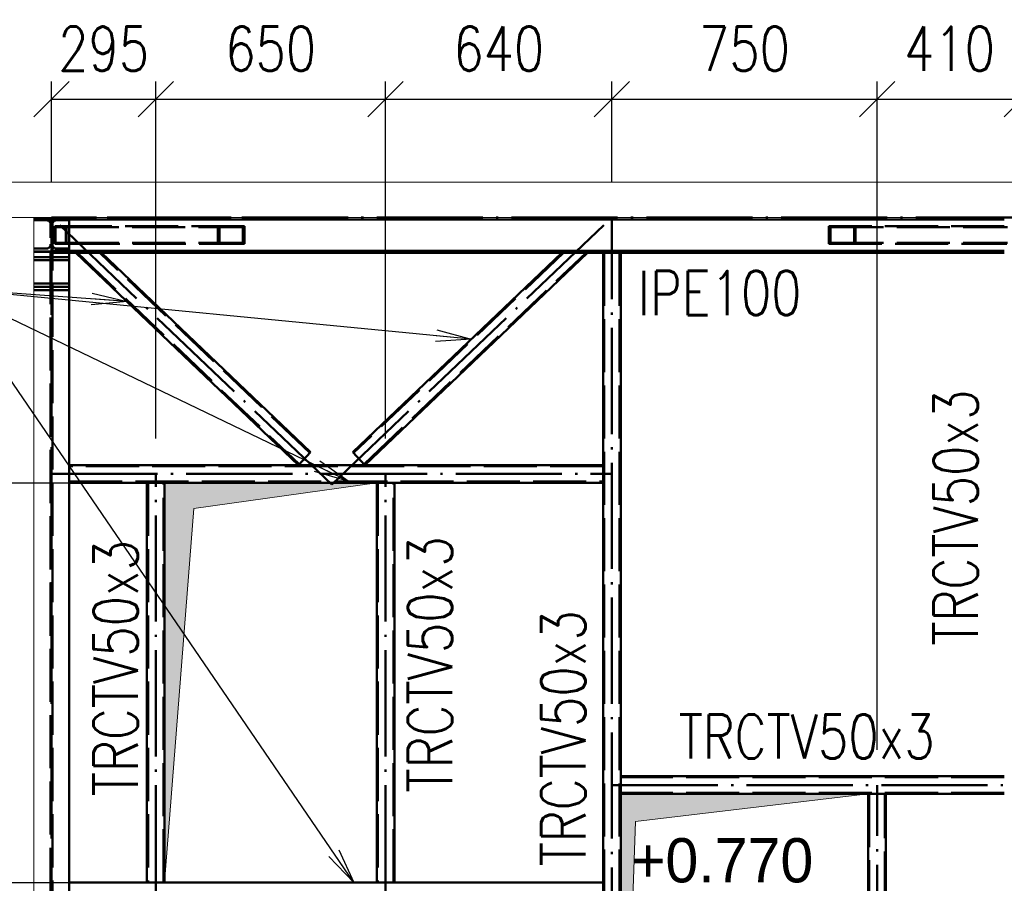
# Paper-space layout 'Layout1' of a CAD drawing. Extents: x -2 to 935, y -36 to 422.
# Tile 28 of 63: x 401 to 457, y 72 to 121. Entities that reach past the tile are written whole.
import ezdxf

# ---------------------------------------------------------------- set-up
doc = ezdxf.new("R2010")
doc.units = 0
doc.linetypes.add('ACAD_ISO02W100', pattern=[15, 12, -3])
doc.linetypes.add('ACAD_ISO04W100', pattern=[30.5, 24, -3, 0.5, -3])
doc.layers.get('0').update_dxf_attribs({"linetype": 'CONTINUOUS'})
doc.layers.get('DEFPOINTS').update_dxf_attribs({"color": 132, "linetype": 'CONTINUOUS'})
for name, color, linetype, lineweight in [('SS_KOTY', 3, 'CONTINUOUS', 25), ('SS_KOTY-VYSKOVA', 140, 'CONTINUOUS', 25), ('SS_OPLASTENI-PANEL', 9, 'CONTINUOUS', 13), ('SS_PODKLADY', 9, 'CONTINUOUS', 13), ('SS_POPIS_PROFILU', 13, 'CONTINUOUS', 25), ('SS_SLOUPY', 143, 'CONTINUOUS', 50), ('SS_VAZNICE', 11, 'CONTINUOUS', 50), ('SS_ZTUŽENÍ', 81, 'CONTINUOUS', 50)]:
    doc.layers.add(name, color=color, linetype=linetype, lineweight=lineweight)
doc.styles.add('ROMANS', font='romans.shx', dxfattribs={"width": 0.8})
doc.styles.add('romans.shx', font='romans.shx', dxfattribs={"height": 5})
doc.dimstyles.new('A-1_(2.5)_50AS', dxfattribs={"dimtxt": 2.5, "dimasz": 2, "dimexe": 1, "dimexo": 2, "dimgap": 0, "dimtad": 0, "dimdec": 1, "dimlfac": 50, "dimrnd": 1, "dimtxsty": 'ROMANS', "dimblk1": 'OBLIQUE', "dimblk2": 'OBLIQUE', "dimsah": 1, "dimcen": 2, "dimclrd": 256, "dimclre": 256, "dimclrt": 256, "dimadec": 1, "dimazin": 2, "dimtfac": 0.714286, "dimtdec": 1, "dimtmove": 0, "dimatfit": 3, "dimldrblk": 'OPEN', "dimfxl": 1, "dimtvp": 1.142857, "dimtfill": 1, "dimtolj": 1, "dimlwd": -1, "dimlwe": -1, "dimarcsym": 0})

# ---------------------------------------------------------------- blocks, each defined once
blk = doc.blocks.new('_Oblique')
at = {"color": 0, "linetype": 'ByBlock', "lineweight": -2}
blk.add_line((-0.5, -0.5), (0.5, 0.5), dxfattribs=at)
blk = doc.blocks.new('*D135')
at = {"layer": 'DEFPOINTS', "color": 0, "transparency": 16777216}
for p in [(408.972, 116.49), (403.072, 109.807), (408.972, 95.307)]:
    blk.add_point(p, dxfattribs=at)
at = {"layer": 'SS_KOTY', "transparency": 16777216}
for p, q in [((403.072, 111.807), (403.072, 117.49)), ((408.972, 97.307), (408.972, 117.49)), ((403.072, 116.49), (408.972, 116.49))]:
    blk.add_line(p, q, dxfattribs=at)
at = {"layer": 'SS_KOTY', "transparency": 16777216, "xscale": 2, "yscale": 2, "zscale": 2, "rotation": 180}
blk.add_blockref('_Oblique', (403.072, 116.49), dxfattribs=at)
at = {"layer": 'SS_KOTY', "transparency": 16777216, "xscale": 2, "yscale": 2, "zscale": 2}
blk.add_blockref('_Oblique', (408.972, 116.49), dxfattribs=at)
at = {"layer": 'SS_KOTY', "transparency": 16777216, "insert": (406.022, 119.347), "char_height": 2.5, "attachment_point": 5, "style": 'ROMANS', "bg_fill": 3, "box_fill_scale": 1.1, "bg_fill_color": 256, "bg_fill_true_color": 13158600, "bg_fill_transparency": 0}
blk.add_mtext('\\A1;295', dxfattribs=at)
blk = doc.blocks.new('_OPEN')
at = {"color": 0, "linetype": 'ByBlock'}
for p, q in [((-1, 0.167), (0, 0)), ((0, 0), (-1, -0.167)), ((0, 0), (-1, 0))]:
    blk.add_line(p, q, dxfattribs=at)
blk = doc.blocks.new('*D136')
at = {"layer": 'DEFPOINTS', "color": 0, "transparency": 16777216}
for p in [(421.972, 116.49), (408.972, 95.307), (421.972, 95.307)]:
    blk.add_point(p, dxfattribs=at)
at = {"layer": 'SS_KOTY', "transparency": 16777216}
for p, q in [((408.972, 97.307), (408.972, 117.49)), ((421.972, 97.307), (421.972, 117.49)), ((408.972, 116.49), (421.972, 116.49))]:
    blk.add_line(p, q, dxfattribs=at)
at = {"layer": 'SS_KOTY', "transparency": 16777216, "xscale": 2, "yscale": 2, "zscale": 2, "rotation": 180}
blk.add_blockref('_Oblique', (408.972, 116.49), dxfattribs=at)
at = {"layer": 'SS_KOTY', "transparency": 16777216, "xscale": 2, "yscale": 2, "zscale": 2}
blk.add_blockref('_Oblique', (421.972, 116.49), dxfattribs=at)
at = {"layer": 'SS_KOTY', "transparency": 16777216, "insert": (415.472, 119.347), "char_height": 2.5, "attachment_point": 5, "style": 'ROMANS', "bg_fill": 3, "box_fill_scale": 1.1, "bg_fill_color": 256, "bg_fill_true_color": 13158600, "bg_fill_transparency": 0}
blk.add_mtext('\\A1;650', dxfattribs=at)
blk = doc.blocks.new('*D137')
at = {"layer": 'DEFPOINTS', "color": 0, "transparency": 16777216}
for p in [(434.772, 116.49), (434.772, 109.807), (421.972, 95.307)]:
    blk.add_point(p, dxfattribs=at)
at = {"layer": 'SS_KOTY', "transparency": 16777216}
for p, q in [((421.972, 97.307), (421.972, 117.49)), ((434.772, 111.807), (434.772, 117.49)), ((421.972, 116.49), (434.772, 116.49))]:
    blk.add_line(p, q, dxfattribs=at)
at = {"layer": 'SS_KOTY', "transparency": 16777216, "xscale": 2, "yscale": 2, "zscale": 2, "rotation": 180}
blk.add_blockref('_Oblique', (421.972, 116.49), dxfattribs=at)
at = {"layer": 'SS_KOTY', "transparency": 16777216, "xscale": 2, "yscale": 2, "zscale": 2}
blk.add_blockref('_Oblique', (434.772, 116.49), dxfattribs=at)
at = {"layer": 'SS_KOTY', "transparency": 16777216, "insert": (428.372, 119.347), "char_height": 2.5, "attachment_point": 5, "style": 'ROMANS', "bg_fill": 3, "box_fill_scale": 1.1, "bg_fill_color": 256, "bg_fill_true_color": 13158600, "bg_fill_transparency": 0}
blk.add_mtext('\\A1;640', dxfattribs=at)
blk = doc.blocks.new('*D138')
at = {"layer": 'DEFPOINTS', "color": 0, "transparency": 16777216}
for p in [(449.772, 116.49), (434.772, 109.807), (449.772, 77.707)]:
    blk.add_point(p, dxfattribs=at)
at = {"layer": 'SS_KOTY', "transparency": 16777216}
for p, q in [((434.772, 111.807), (434.772, 117.49)), ((449.772, 79.707), (449.772, 117.49)), ((434.772, 116.49), (449.772, 116.49))]:
    blk.add_line(p, q, dxfattribs=at)
at = {"layer": 'SS_KOTY', "transparency": 16777216, "xscale": 2, "yscale": 2, "zscale": 2, "rotation": 180}
blk.add_blockref('_Oblique', (434.772, 116.49), dxfattribs=at)
at = {"layer": 'SS_KOTY', "transparency": 16777216, "xscale": 2, "yscale": 2, "zscale": 2}
blk.add_blockref('_Oblique', (449.772, 116.49), dxfattribs=at)
at = {"layer": 'SS_KOTY', "transparency": 16777216, "insert": (442.272, 119.347), "char_height": 2.5, "attachment_point": 5, "style": 'ROMANS', "bg_fill": 3, "box_fill_scale": 1.1, "bg_fill_color": 256, "bg_fill_true_color": 13158600, "bg_fill_transparency": 0}
blk.add_mtext('\\A1;750', dxfattribs=at)
blk = doc.blocks.new('*D139')
at = {"layer": 'DEFPOINTS', "color": 0, "transparency": 16777216}
for p in [(457.972, 116.49), (457.972, 109.807), (449.772, 77.707)]:
    blk.add_point(p, dxfattribs=at)
at = {"layer": 'SS_KOTY', "transparency": 16777216}
for p, q in [((449.772, 79.707), (449.772, 117.49)), ((457.972, 111.807), (457.972, 117.49)), ((449.772, 116.49), (457.972, 116.49))]:
    blk.add_line(p, q, dxfattribs=at)
at = {"layer": 'SS_KOTY', "transparency": 16777216, "xscale": 2, "yscale": 2, "zscale": 2, "rotation": 180}
blk.add_blockref('_Oblique', (449.772, 116.49), dxfattribs=at)
at = {"layer": 'SS_KOTY', "transparency": 16777216, "xscale": 2, "yscale": 2, "zscale": 2}
blk.add_blockref('_Oblique', (457.972, 116.49), dxfattribs=at)
at = {"layer": 'SS_KOTY', "transparency": 16777216, "insert": (453.872, 119.347), "char_height": 2.5, "attachment_point": 5, "style": 'ROMANS', "bg_fill": 3, "box_fill_scale": 1.1, "bg_fill_color": 256, "bg_fill_true_color": 13158600, "bg_fill_transparency": 0}
blk.add_mtext('\\A1;410', dxfattribs=at)

psp = doc.layouts.get("Layout1")

# ---------------------------------------------------------------- hatches: boundary and pattern name
at = {"layer": 'SS_PODKLADY'}
h = psp.add_hatch(color=256, dxfattribs=at)
h.dxf.hatch_style = 1
h.paths.add_polyline_path([(411.1142, 93.3404), (421.4723, 94.807), (409.4723, 94.807), (409.4723, 72.207)])
h = psp.add_hatch(color=256, dxfattribs=at)
h.dxf.hatch_style = 1
h.paths.add_polyline_path([(435.2723, 51.807), (436.0997, 75.6437), (449.2723, 77.207), (435.2723, 77.207)])

# ---------------------------------------------------------------- linework, layer by layer
at = {"layer": 'SS_KOTY-VYSKOVA'}
for p, q in [((394.8005, 94.807), (404.0719, 94.807)), ((394.8005, 72.207), (404.0719, 72.207))]:
    psp.add_line(p, q, dxfattribs=at)
at = {"layer": 'SS_PODKLADY'}
psp.add_lwpolyline([(409.4723, 72.207), (409.4723, 94.807), (421.4723, 94.807), (411.1142, 93.3404), (409.4723, 72.207)], dxfattribs=at)
at = {"layer": 'SS_PODKLADY', "elevation": 45599.36}
psp.add_lwpolyline([(435.2723, 51.807), (435.2723, 77.207), (449.2723, 77.207), (436.0997, 75.6437), (435.2723, 51.807)], dxfattribs=at)
at = {"layer": 'SS_POPIS_PROFILU', "color": 0, "linetype": 'ByBlock'}
for p, q in [((420.1723, 72.207), (418.7685, 73.6701)), ((420.1723, 72.207), (419.0437, 73.8582)), ((419.3189, 74.0463), (420.1723, 72.207))]:
    psp.add_line(p, q, dxfattribs=at)
at = {"layer": 'SS_ZTUŽENÍ', "color": 1, "linetype": 'Continuous', "ltscale": 0.25}
for p, q in [((404.0723, 94.807), (408.4723, 94.807)), ((408.4723, 94.807), (409.4723, 94.807)), ((408.4723, 94.807), (408.4723, 72.207)), ((409.4723, 72.207), (409.4723, 94.807)), ((421.4723, 94.807), (421.4723, 72.207)), ((422.4723, 72.207), (422.4723, 94.807)), ((456.9722, 77.207), (435.2723, 77.207)), ((449.2723, 77.207), (449.2723, 67.207)), ((450.2723, 67.207), (450.2723, 77.207)), ((408.4723, 72.207), (404.0723, 72.207)), ((409.4723, 72.207), (408.4723, 72.207)), ((434.2722, 72.207), (409.4723, 72.207)), ((434.2723, 72.207), (434.2723, 71.207))]:
    psp.add_line(p, q, dxfattribs=at)
at = {"layer": 'SS_ZTUŽENÍ', "color": 3, "linetype": 'ACAD_ISO02W100', "ltscale": 0.25}
for p, q in [((408.5323, 94.807), (408.5323, 72.207)), ((409.4123, 72.207), (409.4123, 94.807)), ((421.5323, 94.807), (421.5323, 72.207)), ((422.4123, 72.207), (422.4123, 94.807)), ((456.9722, 77.267), (435.2723, 77.267)), ((449.3323, 77.207), (449.3323, 67.207)), ((450.2123, 67.207), (450.2123, 77.207))]:
    psp.add_line(p, q, dxfattribs=at)

# ---------------------------------------------------------------- texts
at = {"layer": 'SS_KOTY-VYSKOVA'}
psp.add_text('+0.770', height=2.5, dxfattribs=at).set_placement((435.8487, 72.207))
at = {"layer": 'SS_POPIS_PROFILU', "color": 13, "style": 'romans.shx', "width": 0.8}
for p in [(407.9539, 77.0797), (425.7361, 77.2879), (433.2723, 73.1124)]:
    psp.add_text('TRCTV50x3', height=2.5, rotation=90, dxfattribs=at).set_placement(p)

# ---------------------------------------------------------------- dimensions: what is measured, and where the dimension line sits
at = {"layer": 'SS_KOTY'}
dim = psp.add_linear_dim(base=(408.9723, 116.4899), p1=(403.0723, 109.807), p2=(408.9723, 95.307), dimstyle='A-1_(2.5)_50AS', dxfattribs=at)
dim.commit()
dim.dimension.update_dxf_attribs({"geometry": '*D135', "text_midpoint": (406.0223, 119.3471)})

# ---------------------------------------------------------------- next in the draw order: linework, layer by layer
at = {"layer": 'SS_OPLASTENI-PANEL', "color": 9, "linetype": 'Continuous', "ltscale": 0.25}
psp.add_line((402.0723, 109.807), (402.0723, 52.407), dxfattribs=at)
at = {"layer": 'SS_POPIS_PROFILU', "color": 0, "linetype": 'ByBlock'}
for p, q in [((405.3728, 105.5274), (407.3429, 105.0479)), ((407.3429, 105.0479), (405.3238, 104.8625)), ((407.3429, 105.0479), (405.3483, 105.195))]:
    psp.add_line(p, q, dxfattribs=at)
at = {"layer": 'SS_POPIS_PROFILU', "color": 13}
psp.add_lwpolyline([(407.3429, 105.0479), (397.2165, 105.7945), (381.1213, 105.7945)], dxfattribs=at)
at = {"layer": 'SS_SLOUPY', "color": 3, "linetype": 'ACAD_ISO02W100', "ltscale": 0.25}
for p, q in [((403.0223, 52.407), (403.0223, 109.807)), ((403.1223, 109.807), (403.1223, 52.407)), ((402.0723, 109.707), (404.0723, 109.707)), ((402.0723, 109.647), (402.7823, 109.647)), ((403.3623, 109.647), (404.0723, 109.647)), ((402.7823, 108.047), (402.0723, 108.047)), ((404.0723, 107.887), (402.0723, 107.887)), ((402.0723, 107.8548), (403.0223, 107.8548)), ((403.0223, 107.5659), (402.0723, 107.5659)), ((403.1223, 107.8548), (404.0723, 107.8548)), ((404.0723, 107.5659), (403.1223, 107.5659)), ((404.0723, 108.047), (403.3623, 108.047)), ((404.0723, 107.387), (402.0723, 107.387)), ((403.0223, 106.0659), (402.0723, 106.0659)), ((402.0723, 105.887), (404.0723, 105.887)), ((404.0723, 106.0659), (403.1223, 106.0659)), ((404.0723, 105.687), (402.0723, 105.687))]:
    psp.add_line(p, q, dxfattribs=at)
at = {"layer": 'SS_SLOUPY', "color": 7, "linetype": 'ACAD_ISO04W100', "ltscale": 0.25}
for p, q in [((403.0723, 51.807), (403.0723, 109.807)), ((403.0723, 109.807), (403.0723, 109.807)), ((403.0723, 108.887), (403.0723, 104.387))]:
    psp.add_line(p, q, dxfattribs=at)
at = {"layer": 'SS_SLOUPY', "color": 1, "linetype": 'Continuous', "ltscale": 0.25}
psp.add_line((404.0723, 52.407), (404.0723, 109.807), dxfattribs=at)
at = {"layer": 'SS_SLOUPY', "color": 3, "linetype": 'ACAD_ISO02W100', "ltscale": 0.25, "extrusion": (-7.53634e-13, -1.81893e-12, -1)}
psp.add_arc((-402.7823, 109.407), 0.24, 90, 180, dxfattribs=at)
at = {"layer": 'SS_SLOUPY', "color": 3, "linetype": 'ACAD_ISO02W100', "ltscale": 0.25, "extrusion": (1.81881e-12, -7.53389e-13, -1)}
psp.add_arc((-403.3623, 109.407), 0.24, 0.01154, 90, dxfattribs=at)
at = {"layer": 'SS_SLOUPY', "color": 3, "linetype": 'ACAD_ISO02W100', "ltscale": 0.25, "extrusion": (-5.02484e-13, 1.21272e-12, -1)}
psp.add_arc((-402.7823, 108.287), 0.24, 180, 270, dxfattribs=at)
at = {"layer": 'SS_SLOUPY', "color": 3, "linetype": 'ACAD_ISO02W100', "ltscale": 0.25, "extrusion": (1.21248e-12, 5.02361e-13, -1)}
psp.add_arc((-403.3623, 108.287), 0.24, 270, 359.98845, dxfattribs=at)
at = {"layer": 'SS_VAZNICE', "color": 3, "linetype": 'ACAD_ISO02W100', "ltscale": 0.25}
for p, q in [((403.1223, 109.693), (404.0723, 109.693)), ((403.1223, 107.921), (404.0723, 107.921)), ((403.1223, 107.807), (404.0723, 107.807))]:
    psp.add_line(p, q, dxfattribs=at)
at = {"layer": 'SS_VAZNICE', "color": 1, "linetype": 'Continuous', "ltscale": 0.25}
psp.add_line((404.0723, 107.807), (404.4467, 107.807), dxfattribs=at)
at = {"layer": 'SS_ZTUŽENÍ', "color": 3, "linetype": 'ACAD_ISO02W100', "ltscale": 0.25}
for p, q in [((403.9281, 109.307), (403.2652, 109.307)), ((403.2652, 109.307), (403.2652, 108.307)), ((403.305, 109.247), (403.8883, 109.247)), ((403.305, 109.247), (403.305, 108.367)), ((403.8883, 109.247), (403.8883, 108.367)), ((403.9281, 109.307), (403.9281, 108.307)), ((403.2652, 108.307), (403.9281, 108.307)), ((403.305, 108.367), (403.8883, 108.367))]:
    psp.add_line(p, q, dxfattribs=at)
at = {"layer": 'SS_ZTUŽENÍ', "color": 1, "linetype": 'Continuous', "ltscale": 0.25}
psp.add_line((404.4467, 107.807), (405.8965, 107.807), dxfattribs=at)

# ---------------------------------------------------------------- next in the draw order: dimensions: what is measured, and where the dimension line sits
at = {"layer": 'SS_KOTY'}
dim = psp.add_linear_dim(base=(421.9723, 116.4899), p1=(408.9723, 95.307), p2=(421.9723, 95.307), dimstyle='A-1_(2.5)_50AS', override={"dimtmove": 1}, dxfattribs=at)
dim.commit()
dim.dimension.update_dxf_attribs({"geometry": '*D136', "text_midpoint": (415.4723, 119.3471)})

# ---------------------------------------------------------------- next in the draw order: linework, layer by layer
at = {"layer": 'SS_POPIS_PROFILU', "color": 0, "linetype": 'ByBlock'}
for p, q in [((418.2471, 96.0352), (419.9043, 94.867)), ((419.9043, 94.867), (417.9578, 95.4346)), ((419.9043, 94.867), (418.1024, 95.7349))]:
    psp.add_line(p, q, dxfattribs=at)
at = {"layer": 'SS_POPIS_PROFILU', "color": 13}
for points in [[(420.1723, 72.207), (397.2165, 105.7945), (381.1213, 105.7945)], [(419.9043, 94.867), (397.2165, 105.7945), (381.1213, 105.7945)]]:
    psp.add_lwpolyline(points, dxfattribs=at)
at = {"layer": 'SS_ZTUŽENÍ', "color": 7, "linetype": 'ACAD_ISO04W100', "ltscale": 0.25}
for p, q in [((418.9223, 94.707), (403.0723, 109.807)), ((413.2389, 109.807), (403.0723, 109.807)), ((408.9723, 71.707), (408.9723, 95.307))]:
    psp.add_line(p, q, dxfattribs=at)
at = {"layer": 'SS_ZTUŽENÍ', "color": 3, "linetype": 'ACAD_ISO02W100', "ltscale": 0.25}
for p, q in [((403.8883, 109.247), (413.9027, 109.247)), ((413.9933, 109.307), (403.9281, 109.307)), ((412.4846, 108.307), (412.4846, 109.307)), ((412.5751, 108.367), (412.5751, 109.247)), ((413.9027, 108.367), (413.9027, 109.247)), ((413.9933, 108.307), (413.9933, 109.307)), ((403.8883, 108.367), (413.9027, 108.367)), ((403.9281, 108.307), (413.9933, 108.307)), ((404.5337, 107.807), (417.0841, 95.8505)), ((417.6911, 96.4876), (405.8095, 107.807))]:
    psp.add_line(p, q, dxfattribs=at)
at = {"layer": 'SS_ZTUŽENÍ', "color": 1, "linetype": 'Continuous', "ltscale": 0.25}
for p, q in [((404.4467, 107.807), (417.0427, 95.807)), ((417.7325, 96.531), (405.8965, 107.807)), ((417.0427, 95.807), (417.7325, 96.531))]:
    psp.add_line(p, q, dxfattribs=at)

# ---------------------------------------------------------------- next in the draw order: dimensions: what is measured, and where the dimension line sits
at = {"layer": 'SS_KOTY'}
dim = psp.add_linear_dim(base=(434.7723, 116.4899), p1=(421.9723, 95.307), p2=(434.7723, 109.807), dimstyle='A-1_(2.5)_50AS', override={"dimtmove": 1}, dxfattribs=at)
dim.commit()
dim.dimension.update_dxf_attribs({"geometry": '*D137', "text_midpoint": (428.3723, 119.3471)})

# ---------------------------------------------------------------- next in the draw order: linework, layer by layer
at = {"layer": 'SS_POPIS_PROFILU', "color": 0, "linetype": 'ByBlock'}
for p, q in [((426.8191, 102.9208), (424.8285, 103.114)), ((424.8607, 103.4458), (426.8191, 102.9208)), ((426.8191, 102.9208), (424.7963, 102.7823))]:
    psp.add_line(p, q, dxfattribs=at)
at = {"layer": 'SS_POPIS_PROFILU', "color": 13}
psp.add_lwpolyline([(426.8191, 102.9208), (397.2165, 105.7945), (381.1213, 105.7945)], dxfattribs=at)
at = {"layer": 'SS_VAZNICE', "color": 1, "linetype": 'Continuous', "ltscale": 0.25}
psp.add_line((405.8965, 107.807), (431.948, 107.807), dxfattribs=at)
at = {"layer": 'SS_ZTUŽENÍ', "color": 1, "linetype": 'Continuous', "ltscale": 0.25}
for p, q in [((431.948, 107.807), (420.112, 96.531)), ((420.8018, 95.807), (433.3978, 107.807)), ((431.948, 107.807), (433.3978, 107.807)), ((420.112, 96.531), (420.8018, 95.807))]:
    psp.add_line(p, q, dxfattribs=at)
at = {"layer": 'SS_ZTUŽENÍ', "color": 3, "linetype": 'ACAD_ISO02W100', "ltscale": 0.25}
for p, q in [((432.035, 107.807), (420.1534, 96.4876)), ((420.7604, 95.8505), (433.3108, 107.807))]:
    psp.add_line(p, q, dxfattribs=at)
at = {"layer": 'SS_ZTUŽENÍ', "color": 7, "linetype": 'ACAD_ISO04W100', "ltscale": 0.25}
psp.add_line((421.9723, 71.707), (421.9723, 95.307), dxfattribs=at)

# ---------------------------------------------------------------- next in the draw order: dimensions: what is measured, and where the dimension line sits
at = {"layer": 'SS_KOTY'}
dim = psp.add_linear_dim(base=(449.7723, 116.4899), p1=(434.7723, 109.807), p2=(449.7723, 77.707), dimstyle='A-1_(2.5)_50AS', override={"dimtmove": 1}, dxfattribs=at)
dim.commit()
dim.dimension.update_dxf_attribs({"geometry": '*D138', "text_midpoint": (442.2723, 119.3471)})

# ---------------------------------------------------------------- next in the draw order: linework, layer by layer
at = {"layer": 'SS_VAZNICE', "color": 1, "linetype": 'Continuous', "ltscale": 0.25}
psp.add_line((433.3978, 107.807), (434.2723, 107.807), dxfattribs=at)
at = {"layer": 'SS_ZTUŽENÍ', "color": 7, "linetype": 'ACAD_ISO04W100', "ltscale": 0.25}
for p, q in [((418.9223, 94.707), (434.7723, 109.807)), ((434.7723, 51.807), (434.7723, 109.807)), ((403.0723, 95.307), (434.7723, 95.307))]:
    psp.add_line(p, q, dxfattribs=at)
at = {"layer": 'SS_ZTUŽENÍ', "color": 3, "linetype": 'ACAD_ISO02W100', "ltscale": 0.25}
for p, q in [((447.0513, 109.307), (447.0513, 108.307)), ((447.1418, 109.247), (447.1418, 108.367)), ((448.4694, 109.247), (448.4694, 108.367)), ((434.3323, 107.807), (434.3323, 52.307)), ((435.2123, 52.307), (435.2123, 107.807)), ((434.2722, 95.747), (404.0723, 95.747)), ((404.0723, 94.867), (434.2722, 94.867))]:
    psp.add_line(p, q, dxfattribs=at)
at = {"layer": 'SS_ZTUŽENÍ', "color": 1, "linetype": 'Continuous', "ltscale": 0.25}
for p, q in [((434.2723, 107.807), (435.2723, 107.807)), ((434.2723, 107.807), (434.2723, 95.807)), ((435.2723, 52.307), (435.2723, 107.807)), ((434.2722, 95.807), (404.0723, 95.807)), ((434.2723, 95.807), (434.2723, 94.807)), ((409.4723, 94.807), (434.2722, 94.807)), ((434.2723, 94.807), (434.2723, 72.207))]:
    psp.add_line(p, q, dxfattribs=at)

# ---------------------------------------------------------------- next in the draw order: texts
at = {"layer": 'SS_POPIS_PROFILU', "color": 13, "style": 'romans.shx', "width": 0.8}
psp.add_text('IPE100', height=2.5, dxfattribs=at).set_placement((436.2443, 104.286))

# ---------------------------------------------------------------- next in the draw order: dimensions: what is measured, and where the dimension line sits
at = {"layer": 'SS_KOTY'}
dim = psp.add_linear_dim(base=(457.9723, 116.4899), p1=(449.7723, 77.707), p2=(457.9723, 109.807), dimstyle='A-1_(2.5)_50AS', override={"dimtmove": 1}, dxfattribs=at)
dim.commit()
dim.dimension.update_dxf_attribs({"geometry": '*D139', "text_midpoint": (453.8723, 119.3471)})

# ---------------------------------------------------------------- next in the draw order: linework, layer by layer
at = {"layer": 'SS_OPLASTENI-PANEL', "ltscale": 0.25}
for p, q in [((515.8723, 111.807), (400.0723, 111.807)), ((400.0723, 109.807), (515.8723, 109.807))]:
    psp.add_line(p, q, dxfattribs=at)
at = {"layer": 'SS_VAZNICE', "color": 7, "linetype": 'ACAD_ISO04W100', "ltscale": 0.25}
psp.add_line((457.9723, 109.807), (403.0723, 109.807), dxfattribs=at)
at = {"layer": 'SS_VAZNICE', "color": 1, "linetype": 'Continuous', "ltscale": 0.25}
for p, q in [((404.0723, 109.693), (456.9723, 109.693)), ((404.0723, 107.921), (456.9723, 107.921)), ((435.2723, 107.807), (456.9723, 107.807))]:
    psp.add_line(p, q, dxfattribs=at)
at = {"layer": 'SS_ZTUŽENÍ', "color": 7, "linetype": 'ACAD_ISO04W100', "ltscale": 0.25}
for p, q in [((457.9723, 109.807), (447.8056, 109.807)), ((434.7723, 77.707), (457.9723, 77.707)), ((449.7723, 67.207), (449.7723, 77.707))]:
    psp.add_line(p, q, dxfattribs=at)
at = {"layer": 'SS_ZTUŽENÍ', "color": 3, "linetype": 'ACAD_ISO02W100', "ltscale": 0.25}
for p, q in [((456.9723, 109.307), (447.0513, 109.307)), ((447.1418, 109.247), (457.1562, 109.247)), ((448.5599, 109.307), (448.5599, 108.307)), ((447.0513, 108.307), (457.1164, 108.307)), ((447.1418, 108.367), (457.1562, 108.367)), ((456.9722, 78.147), (435.2723, 78.147))]:
    psp.add_line(p, q, dxfattribs=at)
at = {"layer": 'SS_ZTUŽENÍ', "color": 1, "linetype": 'Continuous', "ltscale": 0.25}
psp.add_line((435.2723, 78.207), (456.9722, 78.207), dxfattribs=at)

# ---------------------------------------------------------------- next in the draw order: texts
at = {"layer": 'SS_POPIS_PROFILU', "color": 13, "style": 'romans.shx', "width": 0.8}
psp.add_text('TRCTV50x3', height=2.5, rotation=90, dxfattribs=at).set_placement((455.4723, 85.5914))
psp.add_text('TRCTV50x3', height=2.5, dxfattribs=at).set_placement((438.5489, 79.207))

doc.saveas('drawing.dxf')
